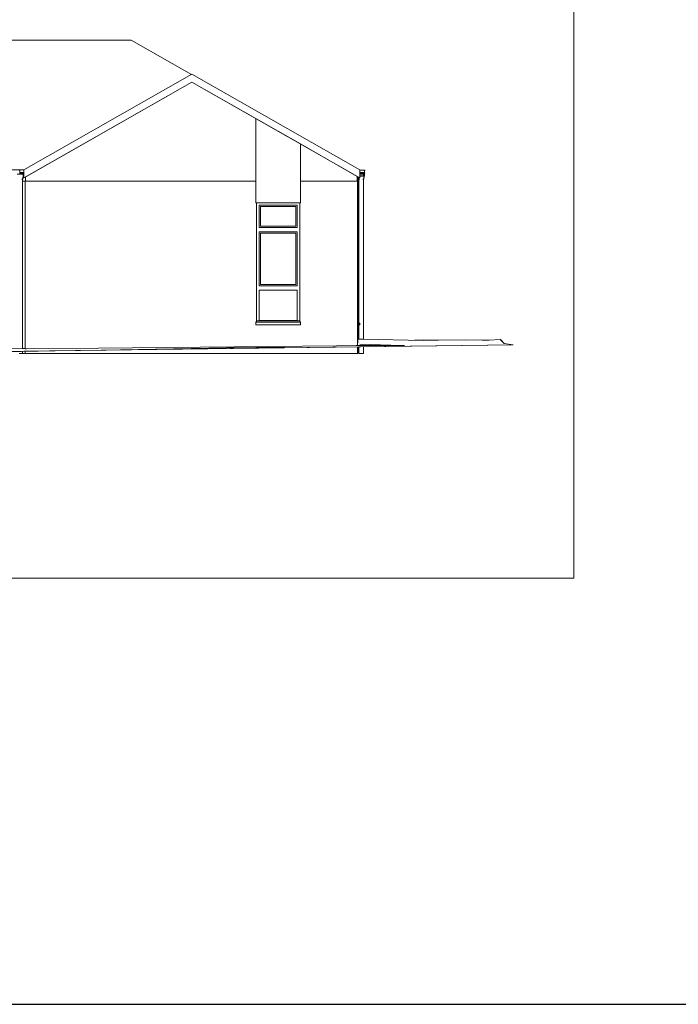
# Model space of a CAD drawing. Header units: metres. Extents: x 0 to 0.84, y 0 to 0.297.
# Tile 18 of 20: x 0.736 to 0.765, y 0.21 to 0.253. Entities that reach past the tile are written whole.
import ezdxf

# ---------------------------------------------------------------- set-up
doc = ezdxf.new("R2010")
doc.units = ezdxf.units.M
doc.layers.add('Legende_ Beschreibung', color=7, linetype='Continuous', lineweight=25)
doc.layers.add('Standard', color=7, linetype='Continuous', lineweight=25)

msp = doc.modelspace()

# ---------------------------------------------------------------- linework, layer by layer
at = {"layer": 'Legende_ Beschreibung', "color": 7, "linetype": 'Continuous', "lineweight": 25, "transparency": 33554687}
msp.add_line((0.655, 0.21), (0.83, 0.21), dxfattribs=at)
at = {"layer": 'Standard', "color": 7, "linetype": 'Continuous', "lineweight": 13, "transparency": 33554687}
for p, q in [((0.700262, 0.252038), (0.741346, 0.252032)), ((0.741346, 0.252032), (0.700262, 0.252038)), ((0.741346, 0.252032), (0.743972, 0.250538)), ((0.743972, 0.250538), (0.741346, 0.252032)), ((0.743984, 0.250545), (0.736665, 0.24637)), ((0.751304, 0.24637), (0.743984, 0.250545)), ((0.736665, 0.246025), (0.743984, 0.2502)), ((0.743984, 0.250199), (0.736753, 0.246075)), ((0.743984, 0.2502), (0.743984, 0.250199)), ((0.743984, 0.250199), (0.743984, 0.2502)), ((0.743984, 0.2502), (0.751304, 0.246025)), ((0.746773, 0.248608), (0.743984, 0.250199)), ((0.748713, 0.247502), (0.746773, 0.248609)), ((0.746773, 0.248609), (0.746773, 0.246075)), ((0.748713, 0.247502), (0.748713, 0.247502)), ((0.751193, 0.246087), (0.748713, 0.247502)), ((0.748713, 0.246075), (0.748713, 0.247502)), ((0.748713, 0.247502), (0.748713, 0.246075)), ((0.736667, 0.24637), (0.712649, 0.24637)), ((0.736665, 0.246255), (0.736665, 0.24637)), ((0.751304, 0.24637), (0.751304, 0.246255)), ((0.736374, 0.24619), (0.736634, 0.24619)), ((0.736495, 0.246355), (0.736455, 0.246355)), ((0.736475, 0.246235), (0.736665, 0.246235)), ((0.736495, 0.246255), (0.736495, 0.246355)), ((0.736665, 0.246255), (0.736495, 0.246255)), ((0.73659, 0.24594), (0.736597, 0.245965)), ((0.736597, 0.245965), (0.736604, 0.24599)), ((0.736604, 0.24599), (0.736619, 0.24604)), ((0.736604, 0.24589), (0.736612, 0.24594)), ((0.736612, 0.24594), (0.736619, 0.24599)), ((0.736619, 0.24604), (0.736634, 0.24609)), ((0.736619, 0.24599), (0.736634, 0.24609)), ((0.736625, 0.246025), (0.736667, 0.246025)), ((0.736633, 0.246082), (0.736635, 0.24609)), ((0.736635, 0.24609), (0.736633, 0.246083)), ((0.736634, 0.24609), (0.736634, 0.24619)), ((0.736634, 0.24619), (0.736635, 0.24619)), ((0.736635, 0.24619), (0.736635, 0.24609)), ((0.736665, 0.246025), (0.736665, 0.246255)), ((0.736667, 0.246025), (0.736665, 0.246025)), ((0.736733, 0.246063), (0.736667, 0.246025)), ((0.736667, 0.246025), (0.736733, 0.246063)), ((0.736753, 0.246075), (0.736733, 0.246064)), ((0.736733, 0.245875), (0.736733, 0.246064)), ((0.736733, 0.246064), (0.736733, 0.245875)), ((0.746773, 0.246075), (0.746773, 0.245875)), ((0.748713, 0.245875), (0.748713, 0.246075)), ((0.748713, 0.246075), (0.748713, 0.245875)), ((0.751198, 0.246075), (0.751193, 0.246087)), ((0.751193, 0.246075), (0.751193, 0.246087)), ((0.751193, 0.246087), (0.751193, 0.246075)), ((0.751193, 0.245875), (0.751193, 0.246075)), ((0.751193, 0.246075), (0.751193, 0.245875)), ((0.75121, 0.246046), (0.751198, 0.246075)), ((0.75121, 0.246046), (0.75121, 0.245875)), ((0.75121, 0.245875), (0.75121, 0.246046)), ((0.75124, 0.24603), (0.751239, 0.24603)), ((0.751245, 0.24599), (0.751239, 0.24603)), ((0.751241, 0.246029), (0.75124, 0.24603)), ((0.751247, 0.24599), (0.75124, 0.24603)), ((0.751241, 0.246029), (0.751241, 0.246029)), ((0.751241, 0.246029), (0.751241, 0.246029)), ((0.751242, 0.246029), (0.751241, 0.246029)), ((0.751243, 0.246028), (0.751242, 0.246029)), ((0.751244, 0.246028), (0.751243, 0.246028)), ((0.751245, 0.246027), (0.751244, 0.246028)), ((0.751246, 0.246027), (0.751245, 0.246027)), ((0.751253, 0.24594), (0.751245, 0.24599)), ((0.751247, 0.246026), (0.751246, 0.246027)), ((0.751248, 0.246026), (0.751247, 0.246026)), ((0.751249, 0.246025), (0.751248, 0.246026)), ((0.751249, 0.246025), (0.751249, 0.246025)), ((0.751304, 0.246025), (0.751249, 0.246025)), ((0.751259, 0.24599), (0.751249, 0.246025)), ((0.75126, 0.24589), (0.751253, 0.24594)), ((0.751267, 0.245965), (0.751259, 0.24599)), ((0.751274, 0.24594), (0.751267, 0.245965)), ((0.751304, 0.246355), (0.751482, 0.246355)), ((0.751304, 0.246255), (0.751304, 0.246025)), ((0.751482, 0.246255), (0.751304, 0.246255)), ((0.751304, 0.246235), (0.751502, 0.246235)), ((0.751304, 0.24619), (0.75146, 0.24619)), ((0.751304, 0.246115), (0.75146, 0.246115)), ((0.75148, 0.246095), (0.751304, 0.246095)), ((0.751445, 0.24594), (0.751453, 0.245965)), ((0.751453, 0.245965), (0.75146, 0.24599)), ((0.75146, 0.246115), (0.75146, 0.246215)), ((0.75146, 0.246215), (0.7515, 0.246215)), ((0.75146, 0.24599), (0.751475, 0.24604)), ((0.75146, 0.24589), (0.751468, 0.24594)), ((0.751468, 0.24594), (0.751475, 0.24599)), ((0.751475, 0.24604), (0.751489, 0.24609)), ((0.751475, 0.24599), (0.75149, 0.24609)), ((0.75148, 0.246195), (0.75148, 0.246095)), ((0.7515, 0.246195), (0.75148, 0.246195)), ((0.75148, 0.246095), (0.751502, 0.246095)), ((0.751522, 0.246355), (0.751482, 0.246355)), ((0.751489, 0.24609), (0.751489, 0.246095)), ((0.751489, 0.246082), (0.75149, 0.24609)), ((0.751489, 0.246082), (0.75149, 0.24609)), ((0.75149, 0.246087), (0.75149, 0.24609)), ((0.75149, 0.246087), (0.751491, 0.24609)), ((0.75149, 0.246087), (0.751491, 0.24609)), ((0.75149, 0.246087), (0.751491, 0.24609)), ((0.751491, 0.24609), (0.751491, 0.246095)), ((0.7515, 0.246215), (0.7515, 0.246195)), ((0.7515, 0.246215), (0.751522, 0.246215)), ((0.7515, 0.246195), (0.751522, 0.246195)), ((0.751502, 0.246235), (0.751502, 0.246335)), ((0.751502, 0.246335), (0.751522, 0.246335)), ((0.751502, 0.246195), (0.751502, 0.246095)), ((0.751522, 0.246335), (0.751522, 0.246355)), ((0.751522, 0.246215), (0.751522, 0.246195)), ((0.736604, 0.238587), (0.736604, 0.24589)), ((0.736725, 0.245875), (0.736604, 0.245875)), ((0.736723, 0.239275), (0.736723, 0.245875)), ((0.736723, 0.245875), (0.736723, 0.239275)), ((0.746773, 0.245875), (0.736723, 0.245875)), ((0.746773, 0.245875), (0.746773, 0.244935)), ((0.748713, 0.244935), (0.748713, 0.245875)), ((0.748713, 0.245875), (0.748713, 0.244945)), ((0.751203, 0.245875), (0.748713, 0.245875)), ((0.751203, 0.239275), (0.751203, 0.245875)), ((0.751203, 0.245875), (0.751203, 0.239275)), ((0.75122, 0.245875), (0.751203, 0.245875)), ((0.75122, 0.245875), (0.75122, 0.239695)), ((0.75122, 0.239695), (0.75122, 0.245875)), ((0.75126, 0.24589), (0.75126, 0.239695)), ((0.75146, 0.238989), (0.75146, 0.24589)), ((0.746773, 0.244935), (0.748713, 0.244935)), ((0.746803, 0.244935), (0.746803, 0.239748)), ((0.746803, 0.239792), (0.746803, 0.244935)), ((0.746803, 0.239748), (0.746803, 0.244935)), ((0.748673, 0.244935), (0.746813, 0.244935)), ((0.746913, 0.244835), (0.746913, 0.243855)), ((0.748573, 0.244835), (0.746913, 0.244835)), ((0.746914, 0.244835), (0.746914, 0.243855)), ((0.746974, 0.244775), (0.746974, 0.243915)), ((0.746974, 0.244775), (0.746974, 0.243915)), ((0.748513, 0.244775), (0.746974, 0.244775)), ((0.748513, 0.243915), (0.748513, 0.244775)), ((0.748573, 0.243855), (0.748573, 0.244835)), ((0.748683, 0.239748), (0.748683, 0.244935)), ((0.748683, 0.244935), (0.748683, 0.239748)), ((0.748713, 0.244945), (0.748713, 0.244935)), ((0.751205, 0.244945), (0.751205, 0.239695)), ((0.751209, 0.244945), (0.751205, 0.244945)), ((0.751205, 0.239695), (0.751205, 0.244945)), ((0.751205, 0.244945), (0.751209, 0.244945)), ((0.751209, 0.239695), (0.751209, 0.244945)), ((0.751209, 0.244945), (0.751209, 0.239695)), ((0.751211, 0.244945), (0.751211, 0.239695)), ((0.751215, 0.244945), (0.751211, 0.244945)), ((0.751211, 0.239695), (0.751211, 0.244945)), ((0.751211, 0.244945), (0.751215, 0.244945)), ((0.751215, 0.239695), (0.751215, 0.244945)), ((0.751215, 0.244945), (0.751215, 0.239695)), ((0.746913, 0.243855), (0.748573, 0.243855)), ((0.746974, 0.243915), (0.748513, 0.243915)), ((0.746913, 0.243675), (0.746913, 0.241315)), ((0.748573, 0.243675), (0.746913, 0.243675)), ((0.746914, 0.243675), (0.746914, 0.241315)), ((0.746974, 0.243615), (0.746974, 0.241375)), ((0.746974, 0.243615), (0.746974, 0.241375)), ((0.748513, 0.243615), (0.746974, 0.243615)), ((0.748513, 0.241375), (0.748513, 0.243615)), ((0.748573, 0.241315), (0.748573, 0.243675)), ((0.746913, 0.241315), (0.748573, 0.241315)), ((0.746974, 0.241375), (0.748513, 0.241375)), ((0.746913, 0.241135), (0.746913, 0.239815)), ((0.748573, 0.241135), (0.746913, 0.241135)), ((0.746914, 0.241135), (0.746914, 0.239815)), ((0.748573, 0.239815), (0.748573, 0.241135)), ((0.746773, 0.239748), (0.746773, 0.239735)), ((0.746773, 0.239748), (0.746803, 0.239748)), ((0.746773, 0.239735), (0.746773, 0.239615)), ((0.748713, 0.239735), (0.746773, 0.239735)), ((0.748713, 0.239615), (0.746773, 0.239615)), ((0.746803, 0.239748), (0.746803, 0.239792)), ((0.746803, 0.239792), (0.746913, 0.239792)), ((0.746913, 0.239815), (0.748573, 0.239815)), ((0.746913, 0.239792), (0.748573, 0.239792)), ((0.748573, 0.239792), (0.748683, 0.239792)), ((0.748683, 0.239748), (0.748713, 0.239748)), ((0.748713, 0.239735), (0.748713, 0.239748)), ((0.748713, 0.239748), (0.748713, 0.239675)), ((0.748713, 0.239615), (0.748713, 0.239735)), ((0.748713, 0.239675), (0.748713, 0.239615)), ((0.748713, 0.239675), (0.748713, 0.239675)), ((0.748713, 0.239615), (0.748713, 0.239615)), ((0.751205, 0.239695), (0.751295, 0.239695)), ((0.751205, 0.239695), (0.751205, 0.239675)), ((0.751275, 0.239675), (0.751205, 0.239675)), ((0.75122, 0.239675), (0.75122, 0.239275)), ((0.75122, 0.239275), (0.75122, 0.239675)), ((0.75126, 0.239675), (0.75126, 0.238993)), ((0.751275, 0.239615), (0.751275, 0.239675)), ((0.751295, 0.239615), (0.751275, 0.239615)), ((0.751295, 0.239695), (0.751295, 0.239615)), ((0.751299, 0.239695), (0.751295, 0.239695)), ((0.751299, 0.239615), (0.751295, 0.239615)), ((0.751299, 0.239695), (0.751301, 0.239695)), ((0.751299, 0.239615), (0.751299, 0.239695)), ((0.751301, 0.239615), (0.751299, 0.239615)), ((0.751301, 0.239695), (0.751301, 0.239615)), ((0.751305, 0.239695), (0.751301, 0.239695)), ((0.751305, 0.239615), (0.751301, 0.239615)), ((0.751305, 0.239615), (0.751305, 0.239695)), ((0.736723, 0.238577), (0.736723, 0.239275)), ((0.736723, 0.239275), (0.736723, 0.238577)), ((0.751203, 0.238714), (0.751203, 0.239275)), ((0.751203, 0.239275), (0.751203, 0.238714)), ((0.75122, 0.239275), (0.75122, 0.238998)), ((0.75122, 0.238998), (0.75122, 0.239275)), ((0.75798, 0.238744), (0.728043, 0.238355)), ((0.75798, 0.238744), (0.728043, 0.238355)), ((0.738033, 0.238483), (0.75798, 0.238744)), ((0.738033, 0.238483), (0.75798, 0.238744)), ((0.739925, 0.238608), (0.75028, 0.238703)), ((0.739925, 0.238608), (0.75028, 0.238703)), ((0.748028, 0.238652), (0.745497, 0.238619)), ((0.748028, 0.238652), (0.745497, 0.238619)), ((0.75028, 0.238703), (0.751144, 0.238713)), ((0.75028, 0.238703), (0.751144, 0.238713)), ((0.751144, 0.238713), (0.751203, 0.238714)), ((0.751144, 0.238713), (0.751203, 0.238714)), ((0.751203, 0.238714), (0.751204, 0.238729)), ((0.751203, 0.238714), (0.751204, 0.238729)), ((0.751203, 0.238714), (0.752247, 0.238714)), ((0.751203, 0.238714), (0.752247, 0.238714)), ((0.751203, 0.238375), (0.751203, 0.238656)), ((0.751203, 0.238656), (0.751203, 0.238375)), ((0.751204, 0.238729), (0.751214, 0.2389)), ((0.751204, 0.238729), (0.751214, 0.2389)), ((0.751214, 0.2389), (0.751215, 0.238921)), ((0.751214, 0.2389), (0.751215, 0.238921)), ((0.751215, 0.238928), (0.75122, 0.238997)), ((0.751215, 0.238928), (0.75122, 0.238997)), ((0.751215, 0.238927), (0.751215, 0.238928)), ((0.751215, 0.238927), (0.751215, 0.238928)), ((0.751215, 0.238921), (0.751215, 0.238927)), ((0.751215, 0.238921), (0.751215, 0.238927)), ((0.75122, 0.238997), (0.75122, 0.238998)), ((0.75126, 0.238998), (0.75122, 0.238998)), ((0.75122, 0.238997), (0.75122, 0.238998)), ((0.75122, 0.238998), (0.75122, 0.238998)), ((0.75126, 0.238998), (0.75122, 0.238998)), ((0.75122, 0.238656), (0.75122, 0.238375)), ((0.75122, 0.238375), (0.75122, 0.238656)), ((0.75126, 0.238993), (0.751267, 0.238993)), ((0.75126, 0.238993), (0.751267, 0.238993)), ((0.75126, 0.238656), (0.75126, 0.238375)), ((0.751267, 0.238993), (0.751271, 0.238993)), ((0.751267, 0.238993), (0.751271, 0.238993)), ((0.751271, 0.238993), (0.751289, 0.238992)), ((0.751271, 0.238993), (0.751289, 0.238992)), ((0.751289, 0.238992), (0.751321, 0.238991)), ((0.751289, 0.238992), (0.751321, 0.238991)), ((0.752655, 0.238733), (0.751302, 0.238775)), ((0.752655, 0.238733), (0.751302, 0.238775)), ((0.751321, 0.238991), (0.751359, 0.23899)), ((0.751321, 0.238991), (0.751359, 0.23899)), ((0.751359, 0.23899), (0.751398, 0.23899)), ((0.751359, 0.23899), (0.751398, 0.23899)), ((0.751398, 0.23899), (0.75143, 0.238989)), ((0.751398, 0.23899), (0.75143, 0.238989)), ((0.75143, 0.238989), (0.751452, 0.238989)), ((0.75143, 0.238989), (0.751452, 0.238989)), ((0.751452, 0.238989), (0.75146, 0.238989)), ((0.751452, 0.238989), (0.75146, 0.238989)), ((0.754068, 0.238942), (0.75146, 0.238994)), ((0.754068, 0.238942), (0.75146, 0.238994)), ((0.75146, 0.238375), (0.75146, 0.238659)), ((0.753245, 0.238725), (0.752247, 0.238714)), ((0.753245, 0.238725), (0.752247, 0.238714)), ((0.753678, 0.23895), (0.753864, 0.238947)), ((0.753678, 0.23895), (0.753864, 0.238947)), ((0.753864, 0.238947), (0.754727, 0.238956)), ((0.753864, 0.238947), (0.754727, 0.238956)), ((0.754727, 0.238956), (0.755888, 0.238966)), ((0.754727, 0.238956), (0.755888, 0.238966)), ((0.755888, 0.238966), (0.756637, 0.238953)), ((0.755888, 0.238966), (0.756637, 0.238953)), ((0.756637, 0.238953), (0.756943, 0.238955)), ((0.756637, 0.238953), (0.756943, 0.238955)), ((0.756943, 0.238955), (0.757417, 0.238985)), ((0.756943, 0.238955), (0.757417, 0.238985)), ((0.757417, 0.238985), (0.757588, 0.238803)), ((0.757417, 0.238985), (0.757442, 0.238958)), ((0.757442, 0.238958), (0.757588, 0.238803)), ((0.757588, 0.238803), (0.75798, 0.238744)), ((0.757588, 0.238803), (0.75798, 0.238744)), ((0.736603, 0.238587), (0.732401, 0.238549)), ((0.736603, 0.238587), (0.732401, 0.238549)), ((0.736542, 0.238452), (0.733575, 0.238397)), ((0.736542, 0.238452), (0.733575, 0.238397)), ((0.736504, 0.238375), (0.736466, 0.238375)), ((0.736542, 0.238375), (0.736504, 0.238375)), ((0.736542, 0.238452), (0.738033, 0.238483)), ((0.736542, 0.238452), (0.738033, 0.238483)), ((0.736575, 0.238375), (0.736542, 0.238375)), ((0.736575, 0.238375), (0.736597, 0.238375)), ((0.736597, 0.238375), (0.736604, 0.238375)), ((0.736723, 0.238587), (0.736603, 0.238587)), ((0.736723, 0.238587), (0.736603, 0.238587)), ((0.736604, 0.238375), (0.736604, 0.238454)), ((0.736604, 0.238375), (0.736725, 0.238375)), ((0.736723, 0.238577), (0.736725, 0.238577)), ((0.736723, 0.238577), (0.736725, 0.238577)), ((0.736723, 0.238375), (0.736723, 0.238456)), ((0.736723, 0.238456), (0.736723, 0.238375)), ((0.736723, 0.238375), (0.751203, 0.238375)), ((0.736725, 0.238577), (0.736785, 0.238578)), ((0.736725, 0.238577), (0.736785, 0.238578)), ((0.736785, 0.238578), (0.737077, 0.23858)), ((0.736785, 0.238578), (0.737077, 0.23858)), ((0.737077, 0.23858), (0.739925, 0.238608)), ((0.737077, 0.23858), (0.739925, 0.238608)), ((0.745497, 0.238619), (0.740882, 0.23853)), ((0.745497, 0.238619), (0.740882, 0.23853)), ((0.751203, 0.238375), (0.75122, 0.238375)), ((0.751267, 0.238375), (0.75126, 0.238375)), ((0.751289, 0.238375), (0.751267, 0.238375)), ((0.751321, 0.238375), (0.751289, 0.238375)), ((0.751359, 0.238375), (0.751321, 0.238375)), ((0.751398, 0.238375), (0.751359, 0.238375)), ((0.75143, 0.238375), (0.751398, 0.238375)), ((0.75143, 0.238375), (0.751452, 0.238375)), ((0.751452, 0.238375), (0.75146, 0.238375))]:
    msp.add_line(p, q, dxfattribs=at)
msp.add_lwpolyline([(0.666049, 0.228575), (0.760621, 0.228575), (0.760621, 0.268975), (0.666049, 0.268975), (0.666049, 0.228575)], dxfattribs=at)

doc.saveas('drawing.dxf')
